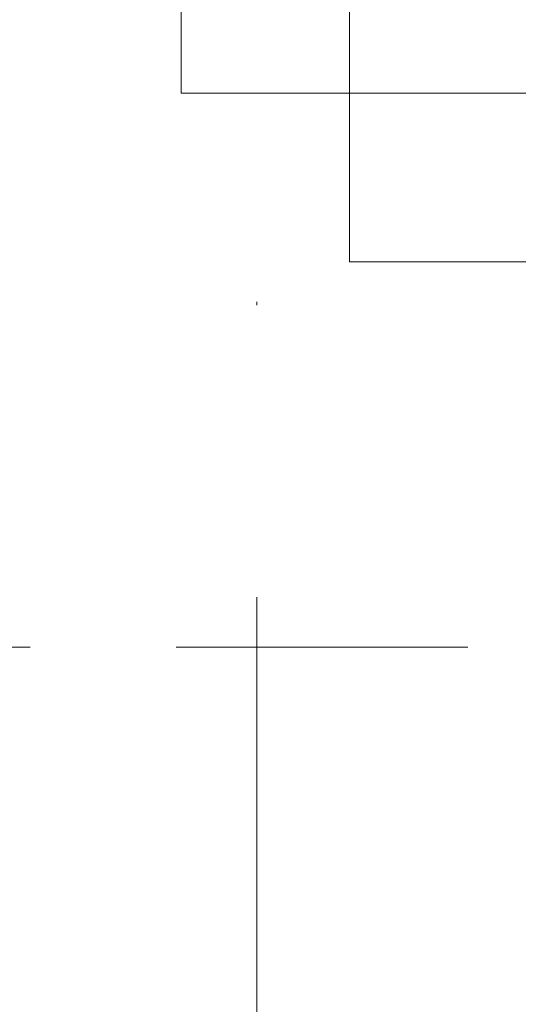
# Model space of a CAD drawing. Header units: inches. Extents: x 0 to 77643, y -44170 to 0.
# Tile 126 of 159: x 72429 to 72444, y -38177 to -38147. Entities that reach past the tile are written whole.
import ezdxf

# ---------------------------------------------------------------- set-up
doc = ezdxf.new("R2010")
doc.units = ezdxf.units.IN
doc.header["$MEASUREMENT"] = 0
doc.linetypes.add('DASHDOT', pattern=[1, 0.5, -0.25, 0, -0.25])
doc.linetypes.add('HIDDEN', pattern=[0.375, 0.25, -0.125])
doc.layers.get('0').update_dxf_attribs({"lineweight": 0})
doc.layers.add('--ppoż', color=1, linetype='Continuous')
for name, color, linetype, lineweight in [('p--dach', 2, 'Continuous', 30), ('p--drzwi', 125, 'Continuous', 0), ('p--osie konstr', 1, 'DASHDOT', 15)]:
    doc.layers.add(name, color=color, linetype=linetype, lineweight=lineweight)
doc.styles.add('STYL-1', font='arial.ttf', dxfattribs={"width": 0.75})

# ---------------------------------------------------------------- blocks, each defined once
blk = doc.blocks.new('drzwi-90-100')
for p, q in [((5.05, 87.375), (5.05, 2.525)), ((10.1, 2.525), (10.1, 87.375)), ((5.05, 2.525), (0, 2.525)), ((5.05, -2.525), (5.05, 2.525)), ((5.05, 2.525), (10.1, 2.525)), ((0, -2.525), (5.05, -2.525))]:
    blk.add_line(p, q)
blk.add_arc((10.8, 3.225), 84.153, 359.52334, 90.47666)

msp = doc.modelspace()

# ---------------------------------------------------------------- linework, layer by layer
at = {"layer": 'p--dach', "linetype": 'HIDDEN', "lineweight": 20, "ltscale": 35}
msp.add_line((71580.87132, -38166.07054), (72860.87132, -38166.07054), dxfattribs=at)
at = {"layer": 'p--osie konstr', "linetype": 'DASHDOT', "ltscale": 35}
msp.add_line((72436.42132, -38357.57054), (72436.42132, -37773.87054), dxfattribs=at)

# ---------------------------------------------------------------- block references
at = {"layer": 'p--drzwi', "rotation": 270}
msp.add_blockref('drzwi-90-100', (72436.67132, -38144.42054), dxfattribs=at)

# ---------------------------------------------------------------- texts
at = {"layer": '--ppoż', "insert": (72522.81021, -38160.32955), "char_height": 12.5, "width": 149.6707, "attachment_point": 9, "style": 'STYL-1'}
msp.add_mtext('\\pxql;GP ABC', dxfattribs=at)

doc.saveas('drawing.dxf')
